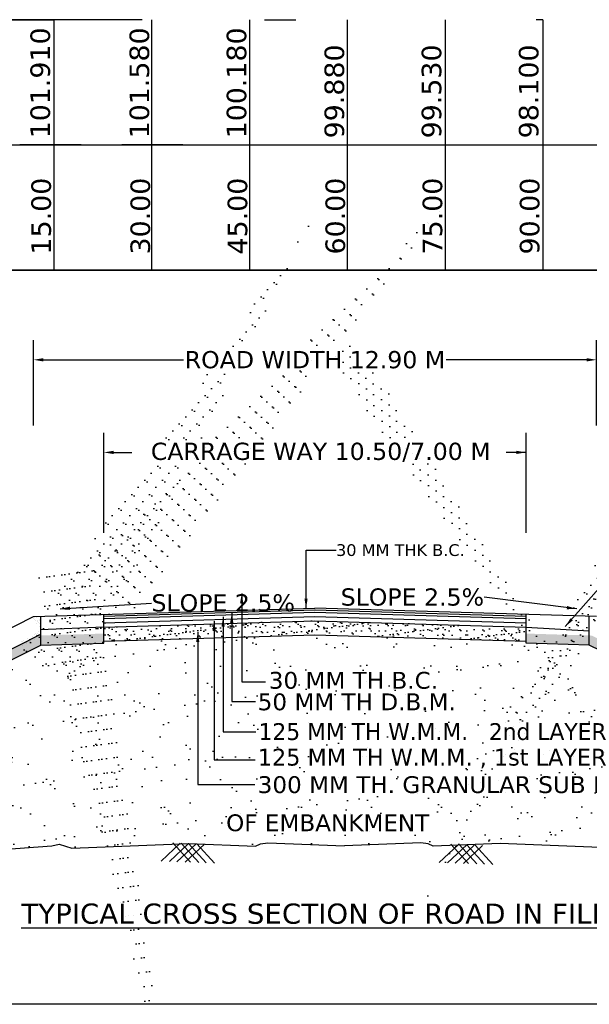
# Model space of a CAD drawing. Header units: feet. Extents: x -7746059455 to -3872100920, y -13315170765 to -6657279710.
# Tile 20 of 34: x -3872830649 to -3872821915, y -6657357375 to -6657342273. Entities that reach past the tile are written whole.
import ezdxf

# ---------------------------------------------------------------- set-up
doc = ezdxf.new("R2010")
doc.units = ezdxf.units.FT
doc.header["$MEASUREMENT"] = 0
doc.header["$PDMODE"] = 34
doc.header["$PDSIZE"] = 40
for name, color, linetype in [('CHAINAGE', 7, 'Continuous'), ('TEX', 6, 'Continuous'), ('TEXT', 7, 'Continuous')]:
    doc.layers.add(name, color=color, linetype=linetype)
doc.styles.get("Standard").update_dxf_attribs({"font": 'verdana.ttf', "height": 264})
doc.dimstyles.new('Copy of ISO-25--------4', dxfattribs={"dimtxt": 200, "dimasz": 150, "dimexe": 300, "dimexo": 300, "dimgap": 0.02, "dimtad": 0, "dimtih": 1, "dimtoh": 1, "dimdec": 0, "dimlfac": 4, "dimdsep": 46, "dimtxsty": 'Standard', "dimcen": 150, "dimclrd": 1, "dimclre": 1, "dimclrt": 1, "dimadec": 0, "dimazin": 0, "dimtfac": 1, "dimtdec": 0, "dimtmove": 2, "dimatfit": 3, "dimfxl": 300, "dimarcsym": 0})
pattern_1 = [(37.5, (-3870558680.03, -6673011331.45), (-5.4381086, 166.3393916), [0, -131.2189933, 0, -146.7580846, 0, -140.2834632]), (7.5, (-3870558680.03, -6673011331.45), (152.781788, 243.63103), [0, -70.7891938, 0, -118.2697505, 0, -45.3223497]), (327.5, (-3870558786.22, -6673011331.45), (268.8385264, 0.4885364), [0, -43.1641425, 0, -155.3909131, 0, -202.8714699]), (317.5, (-3870558786.22, -6673011331.45), (259.5137545, 75.7682264), [0, -21.5820713, 0, -101.8673764, 0, -116.5431848])]
pattern_2 = [(37.5, (1123456713.49, 1930521742.24), (-5.4381085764, 166.3393916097), [0, -131.2189933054, 0, -146.7580846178, 0, -140.2834632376]), (7.5, (1123456713.5, 1930521742.24), (152.7817879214, 243.6310300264), [0, -70.7891937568, 0, -118.269750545, 0, -45.3223496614]), (327.5, (1123456607.31, 1930521742.24), (268.8385263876, 0.488536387), [0, -43.1641425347, 0, -155.3909131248, 0, -202.8714699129]), (317.5, (1123456607.3, 1930521742.24), (259.513754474, 75.768226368), [0, -21.5820712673, 0, -101.8673763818, 0, -116.5431848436])]

# ---------------------------------------------------------------- blocks, each defined once
blk = doc.blocks.new('*D82')
at = {"layer": 'Defpoints', "color": 0, "ltscale": 20, "transparency": 16777216}
for p in [(-3872821805.148767, -6657347490.012594), (-3872830437.977274, -6657348797.555638), (-3872821805.148767, -6657348797.555638)]:
    blk.add_point(p, dxfattribs=at)
at = {"layer": 'TEX', "color": 0, "lineweight": -2, "ltscale": 20, "transparency": 16777216}
for p, q in [((-3872830437.977274, -6657348497.555638), (-3872830437.977274, -6657347190.012594)), ((-3872821805.148767, -6657348497.555638), (-3872821805.148767, -6657347190.012594)), ((-3872830287.977274, -6657347490.012594), (-3872828135.62466, -6657347490.012594)), ((-3872821955.148767, -6657347490.012594), (-3872824107.501382, -6657347490.012594))]:
    blk.add_line(p, q, dxfattribs=at)
at = {"layer": 'TEX', "color": 0, "ltscale": 20, "transparency": 16777216}
for points in [[(-3872830287.977274, -6657347465.012594), (-3872830287.977274, -6657347515.012594), (-3872830437.977274, -6657347490.012594)], [(-3872821955.148767, -6657347465.012594), (-3872821955.148767, -6657347515.012594), (-3872821805.148767, -6657347490.012594)]]:
    blk.add_solid(points, dxfattribs=at)
at = {"layer": 'TEX', "color": 0, "ltscale": 20, "transparency": 16777216, "insert": (-3872826121.563021, -6657347490.012594), "char_height": 264, "attachment_point": 5}
blk.add_mtext('ROAD WIDTH 12.90 M', dxfattribs=at)

msp = doc.modelspace()

# ---------------------------------------------------------------- hatches: boundary and pattern name
at = {"layer": 'TEX', "ltscale": 20}
h = msp.add_hatch(dxfattribs=at)
h.set_pattern_fill('AR-SAND', scale=86.328285, style=0)
h.set_pattern_definition(pattern_2)
h.paths.add_polyline_path([(-3872830327.326408, -6657351424.044883), (-3872830327.326408, -6657351864.517214), (-3872829358.873712, -6657351835.463637), (-3872829358.873712, -6657351394.991302)])
h = msp.add_hatch(dxfattribs=at)
h.set_pattern_fill('AR-SAND', scale=86.328285, style=0)
h.set_pattern_definition(pattern_2)
h.paths.add_polyline_path([(-3872822884.252331, -6657351394.991303), (-3872822884.25233, -6657351835.463637), (-3872821915.799633, -6657351864.517215), (-3872821915.799633, -6657351424.044884)])
h = msp.add_hatch(dxfattribs=at)
h.set_pattern_fill('AR-SAND', scale=86.328285, style=0)
h.set_pattern_definition(pattern_1)
h.paths.add_polyline_path([(-3872829358.873712, -6657351590.197883), (-3872829358.873712, -6657351805.050649), (-3872826121.56302, -6657351707.931326), (-3872822884.25233, -6657351805.050649), (-3872822884.25233, -6657351589.229937), (-3872826121.56302, -6657351492.110611)])
h = msp.add_hatch(dxfattribs=at)
h.set_pattern_fill('AR-SAND', scale=86.328285, style=0)
h.set_pattern_definition(pattern_1)
h.paths.add_polyline_path([(-3872830327.326408, -6657351864.517204), (-3872829358.873712, -6657351835.463623), (-3872829358.873712, -6657351688.639517), (-3872830364.210029, -6657351718.799603), (-3872836997.262257, -6657355053.436717), (-3872836734.230887, -6657355085.462965)])
h = msp.add_hatch(dxfattribs=at)
h.set_pattern_fill('AR-SAND', scale=345.31314, style=0)
h.set_pattern_definition([(37.5, (-3870558680.03, -6673011331.45), (-21.752434, 665.357566), [0, -524.875973, 0, -587.032338, 0, -561.133853]), (7.5, (-3870558680, -6673011331.45), (611.12715, 974.52412), [0, -283.156775, 0, -473.079002, 0, -181.289399]), (327.5, (-3870559104.77, -6673011331.45), (1075.354106, 1.954146), [0, -172.65657, 0, -621.563652, 0, -811.48588]), (317.5, (-3870559104.8, -6673011331.4), (1038.05502, 303.072905), [0, -86.328285, 0, -407.469506, 0, -466.17274])])
h.paths.add_polyline_path([(-3872824498.814663, -6657354898.743917), (-3872824385.25657, -6657354910.951689), (-3872824306.515622, -6657354950.25994), (-3872823282.007545, -6657354907.103204), (-3872822216.241802, -6657354949.112378), (-3872822190.409175, -6657354925.510579), (-3872822170.662745, -6657354950.908961), (-3872821493.175361, -6657354977.613408), (-3872821299.174497, -6657354919.505221), (-3872821185.983276, -6657354943.571839), (-3872819855.26277, -6657355042.032522), (-3872819399.259406, -6657354935.860192), (-3872818227.802453, -6657355042.032522), (-3872817225.293605, -6657354976.144743), (-3872817217.284581, -6657354968.827351), (-3872817212.261456, -6657354975.288233), (-3872817058.697886, -6657354965.195589), (-3872816653.596869, -6657354930.328215), (-3872815604.426358, -6657355037.436523), (-3872821915.799633, -6657351864.517204), (-3872822884.25233, -6657351835.463623), (-3872822884.25233, -6657351805.050649), (-3872826121.56302, -6657351707.931326), (-3872829358.873712, -6657351805.050649), (-3872829358.873712, -6657351835.463623), (-3872830327.326408, -6657351864.517204), (-3872836734.230887, -6657355085.462965), (-3872836494.162204, -6657355114.693317), (-3872834688.229207, -6657354930.328215), (-3872834283.128193, -6657354965.195589), (-3872833114.023623, -6657355042.032522), (-3872831942.56667, -6657354935.860192), (-3872831486.563307, -6657355042.032522), (-3872830155.842799, -6657354943.571839), (-3872830042.651579, -6657354919.505221), (-3872829848.650716, -6657354977.613408), (-3872829661.849523, -6657354970.250287), (-3872829651.468437, -6657354960.765678), (-3872829644.622391, -6657354969.571247), (-3872828059.818532, -6657354907.103204), (-3872827035.310455, -6657354950.25994), (-3872826956.569507, -6657354910.951689), (-3872826843.011413, -6657354898.743917), (-3872825670.913038, -6657354945.460629)])
h.paths.add_polyline_path([(-3872827517.237516, -6657353928.837563), (-3872824362.178326, -6657353928.837563), (-3872824362.178326, -6657354190.561025), (-3872827517.237516, -6657354190.561025)], flags=24)
h.paths.add_polyline_path([(-3872827973.515125, -6657351922.006094), (-3872823454.630858, -6657351922.006094), (-3872823454.630858, -6657352223.439322), (-3872827973.515125, -6657352223.439322)], flags=24)
h.paths.add_polyline_path([(-3872827962.383219, -6657352231.585188), (-3872823669.931758, -6657352231.585188), (-3872823669.931758, -6657352537.375287), (-3872827962.383219, -6657352537.375287)], flags=24)
h.paths.add_polyline_path([(-3872827973.515125, -6657352646.631598), (-3872823765.960402, -6657352646.631598), (-3872823765.960402, -6657352948.064823), (-3872827973.515125, -6657352948.064823)], flags=24)
h.paths.add_polyline_path([(-3872827973.515125, -6657353022.971245), (-3872823641.851823, -6657353022.971245), (-3872823641.851823, -6657353285.939523), (-3872827973.515125, -6657353285.939523)], flags=24)
h = msp.add_hatch(dxfattribs=at)
h.set_pattern_fill('AR-SAND', scale=86.328285, style=0)
h.set_pattern_definition([(142.5, (-3875093563.09, -6673011331.45), (5.4381086, 166.3393916), [0, -131.2189933, 0, -146.7580846, 0, -140.2834632]), (172.5, (-3875093563.1, -6673011331.45), (-152.781788, 243.63103), [0, -70.7891938, 0, -118.2697505, 0, -45.3223497]), (212.5, (-3875093456.91, -6673011331.45), (-268.8385264, 0.4885364), [0, -43.1641425, 0, -155.3909131, 0, -202.8714699]), (222.5, (-3875093456.9, -6673011331.45), (-259.5137545, 75.7682264), [0, -21.5820713, 0, -101.8673764, 0, -116.5431848])])
h.paths.add_polyline_path([(-3872821915.799633, -6657351864.517204), (-3872822884.25233, -6657351835.463623), (-3872822884.25233, -6657351688.639517), (-3872821878.916011, -6657351718.799603), (-3872815245.863784, -6657355053.436717), (-3872815508.895153, -6657355085.462965)])

# ---------------------------------------------------------------- linework, layer by layer
at = {"layer": 'CHAINAGE', "color": 0}
for p, q in [((-3872834740, -6657344194.083265), (-3872812270.206562, -6657344194.083263)), ((-3872834740, -6657346114.704078), (-3872804626.939802, -6657346114.704082))]:
    msp.add_line(p, q, dxfattribs=at)
msp.add_lwpolyline([(-3872809379.548921, -6657346114.704081), (-3872834740, -6657346114.70408)], dxfattribs=at)
at = {"layer": 'TEX', "color": 0, "ltscale": 20}
for p, q in [((-3872830645.206562, -6657342273.462452), (-3872831895.206562, -6657342273.462452)), ((-3872831626.939803, -6657342273.46245), (-3872830376.939803, -6657342273.46245)), ((-3872831626.939803, -6657342273.462452), (-3872830126.939803, -6657342273.462452)), ((-3872831626.939803, -6657342273.462452), (-3872830126.939803, -6657342273.462452)), ((-3872831625.206562, -6657342273.462452), (-3872830125.206562, -6657342273.462452)), ((-3872828770.206562, -6657342273.462452), (-3872830645.206562, -6657342273.462452)), ((-3872830126.939803, -6657342273.462452), (-3872830126.939803, -6657346114.70408)), ((-3872828626.939803, -6657342273.462452), (-3872828626.939803, -6657346114.70408)), ((-3872827126.939803, -6657342273.462452), (-3872827126.939803, -6657346114.70408)), ((-3872826895.206562, -6657342273.462451), (-3872826416.944684, -6657342273.462452)), ((-3872825626.939803, -6657342273.462452), (-3872825626.939803, -6657346114.70408)), ((-3872824126.939803, -6657342273.462452), (-3872824126.939803, -6657346114.70408)), ((-3872822626.939803, -6657342273.462456), (-3872822726.939803, -6657342273.462456)), ((-3872822626.939803, -6657342273.462452), (-3872822626.939803, -6657346114.70408)), ((-3872829707.706563, -6657344194.083266), (-3872830645.206563, -6657344194.083266)), ((-3872828145.206562, -6657344194.083265), (-3872829082.706563, -6657344194.083265)), ((-3872830645.206562, -6657346114.70408), (-3872831895.206562, -6657346114.704082)), ((-3872828770.206562, -6657346114.704082), (-3872830645.206562, -6657346114.704082)), ((-3872822884.25233, -6657348910.012584), (-3872823190, -6657348910.012584))]:
    msp.add_line(p, q, dxfattribs=at)
at = {"layer": 'TEX', "color": 7, "ltscale": 20}
for p, q in [((-3872829358.873712, -6657350142.266365), (-3872829358.873712, -6657348610.012584)), ((-3872822884.25233, -6657350142.266365), (-3872822884.25233, -6657348610.012584)), ((-3872829208.873712, -6657348910.012584), (-3872828930, -6657348910.012584)), ((-3872823034.25233, -6657348910.012584), (-3872823034.27233, -6657348910.012584)), ((-3872830437.977275, -6657351427.36441), (-3872826121.56302, -6657351297.871983)), ((-3872829360.076882, -6657351419.63186), (-3872826122.766191, -6657351322.512537)), ((-3872829358.873712, -6657351459.737517), (-3872826121.56302, -6657351362.618197)), ((-3872829358.873712, -6657351835.463637), (-3872829358.873712, -6657351394.991303)), ((-3872821805.148768, -6657351427.36441), (-3872826121.56302, -6657351297.871983)), ((-3872826121.56302, -6657351362.618197), (-3872822884.25233, -6657351459.737517)), ((-3872826120.359851, -6657351322.512537), (-3872822883.049161, -6657351419.63186)), ((-3872822884.25233, -6657351835.463637), (-3872822884.25233, -6657351394.991303)), ((-3872837438.364198, -6657354946.671846), (-3872830437.977275, -6657351427.36441)), ((-3872830432.429147, -6657351456.697685), (-3872830432.429147, -6657351456.697685)), ((-3872830421.248582, -6657351449.259333), (-3872830421.248582, -6657351449.259333)), ((-3872830415.775887, -6657351470.425569), (-3872830415.775887, -6657351470.425569)), ((-3872830409.741651, -6657351480.992315), (-3872830409.741651, -6657351480.992315)), ((-3872830397.941461, -6657351528.127435), (-3872830397.941461, -6657351528.127435)), ((-3872830390.504411, -6657351445.246304), (-3872830390.504411, -6657351445.246304)), ((-3872830383.404211, -6657351493.569398), (-3872830383.404211, -6657351493.569398)), ((-3872830376.395991, -6657351501.774965), (-3872830376.395991, -6657351501.774965)), ((-3872830355.824165, -6657351519.845955), (-3872830355.824165, -6657351519.845955)), ((-3872830350.609029, -6657351480.476274), (-3872830350.609029, -6657351480.476274)), ((-3872830343.317209, -6657351540.505248), (-3872830343.317209, -6657351540.505248)), ((-3872830341.410404, -6657351494.828097), (-3872830341.410404, -6657351494.828097)), ((-3872830327.948718, -6657351480.278522), (-3872830327.948718, -6657351480.278522)), ((-3872830327.326408, -6657351864.517215), (-3872830327.326408, -6657351424.044885)), ((-3872829358.873712, -6657351524.483732), (-3872826121.56302, -6657351427.36441)), ((-3872829358.873712, -6657351589.229944), (-3872826121.56302, -6657351492.110625)), ((-3872826121.56302, -6657351427.36441), (-3872822884.25233, -6657351524.483732)), ((-3872826121.56302, -6657351492.110625), (-3872822884.25233, -6657351589.229944)), ((-3872821920.805799, -6657351466.474997), (-3872821920.805799, -6657351466.474997)), ((-3872821915.799633, -6657351864.517215), (-3872821915.799633, -6657351424.044883)), ((-3872836997.262257, -6657355053.436728), (-3872830336.395998, -6657351704.816654)), ((-3872830414.756972, -6657351702.649234), (-3872830414.756972, -6657351702.649234)), ((-3872830412.815557, -6657351693.889698), (-3872830412.815557, -6657351693.889698)), ((-3872830392.096662, -6657351702.45148), (-3872830392.096662, -6657351702.45148)), ((-3872830372.919496, -6657351693.485961), (-3872830372.919496, -6657351693.485961)), ((-3872830360.948065, -6657351697.849572), (-3872830360.948065, -6657351697.849572)), ((-3872830356.703413, -6657351702.142607), (-3872830356.703413, -6657351702.142607)), ((-3872830356.284504, -6657351660.59036), (-3872830356.284504, -6657351660.59036)), ((-3872830353.939846, -6657351706.05514), (-3872830353.939846, -6657351706.05514)), ((-3872830348.847454, -6657351577.709229), (-3872830348.847454, -6657351577.709229)), ((-3872829358.873712, -6657351589.229944), (-3872830334.395967, -6657351631.376153)), ((-3872830334.395967, -6657351631.376153), (-3872830334.395967, -6657351631.376153)), ((-3872830324.089908, -6657351591.051421), (-3872830324.089908, -6657351591.051421)), ((-3872829358.873712, -6657351805.050657), (-3872826121.56302, -6657351707.93134)), ((-3872826121.56302, -6657351707.93134), (-3872822884.25233, -6657351805.050657)), ((-3872822884.25233, -6657351589.229944), (-3872821914.655707, -6657351648.896082)), ((-3872821922.523648, -6657351693.736235), (-3872821922.523648, -6657351693.736235)), ((-3872821919.303864, -6657351690.189658), (-3872821919.303864, -6657351690.189658)), ((-3872821914.655707, -6657351648.896082), (-3872821914.655707, -6657351648.896082)), ((-3872836734.230887, -6657355085.462976), (-3872830327.326408, -6657351864.517215)), ((-3872830622.610222, -6657351815.269712), (-3872830622.610222, -6657351815.269712)), ((-3872830599.94991, -6657351815.07196), (-3872830599.94991, -6657351815.07196)), ((-3872830593.008296, -6657351800.031328), (-3872830593.008296, -6657351800.031328)), ((-3872830564.556661, -6657351814.76309), (-3872830564.556661, -6657351814.76309)), ((-3872830558.433755, -6657351822.158262), (-3872830558.433755, -6657351822.158262)), ((-3872830549.829893, -6657351832.672179), (-3872830549.829893, -6657351832.672179)), ((-3872830542.821673, -6657351840.877746), (-3872830542.821673, -6657351840.877746)), ((-3872830536.477242, -6657351766.731997), (-3872830536.477242, -6657351766.731997)), ((-3872830505.424037, -6657351814.247046), (-3872830505.424037, -6657351814.247046)), ((-3872830501.591648, -6657351775.149131), (-3872830501.591648, -6657351775.149131)), ((-3872830484.938391, -6657351788.877018), (-3872830484.938391, -6657351788.877018)), ((-3872830480.68877, -6657351812.370447), (-3872830480.68877, -6657351812.370447)), ((-3872830454.267665, -6657351766.573765), (-3872830454.267665, -6657351766.573765)), ((-3872830446.414864, -6657351726.767208), (-3872830446.414864, -6657351726.767208)), ((-3872830420.252608, -6657351776.770829), (-3872830420.252608, -6657351776.770829)), ((-3872830363.721551, -6657351743.471489), (-3872830363.721551, -6657351743.471489)), ((-3872830327.326408, -6657351864.517215), (-3872829358.873712, -6657351835.463637)), ((-3872821915.799633, -6657351864.517215), (-3872822884.25233, -6657351835.463637)), ((-3872821917.37476, -6657351732.065779), (-3872821917.37476, -6657351732.065779)), ((-3872815604.426358, -6657355037.436536), (-3872821915.799633, -6657351864.517215)), ((-3872830613.610541, -6657351870.540185), (-3872830613.610541, -6657351870.540185)), ((-3872828481.116704, -6657355178.901643), (-3872828187.67975, -6657354902.244487)), ((-3872828353.255485, -6657355183.760369), (-3872828059.818532, -6657354907.103215)), ((-3872828030.718862, -6657355196.016759), (-3872828302.313966, -6657354897.888389)), ((-3872828238.621269, -6657355188.116467), (-3872827945.184312, -6657354911.459314)), ((-3872827902.857643, -6657355200.875486), (-3872828174.45275, -6657354902.747115)), ((-3872828110.760051, -6657355192.97519), (-3872827817.323095, -6657354916.318046)), ((-3872827788.223425, -6657355205.231586), (-3872828059.818532, -6657354907.103215)), ((-3872827660.362211, -6657355210.090312), (-3872827931.957313, -6657354911.961941)), ((-3872824215.559758, -6657355200.480007), (-3872823922.122804, -6657354923.822858)), ((-3872824087.698537, -6657355205.338737), (-3872823794.261584, -6657354928.681586)), ((-3872823765.161913, -6657355217.595126), (-3872824036.75702, -6657354919.466757)), ((-3872823973.064321, -6657355209.694837), (-3872823679.627365, -6657354933.037686)), ((-3872823637.300697, -6657355222.453854), (-3872823908.895804, -6657354924.325483)), ((-3872823845.203104, -6657355214.553561), (-3872823551.766149, -6657354937.89641)), ((-3872823522.666479, -6657355226.809956), (-3872823794.261584, -6657354928.681586)), ((-3872823394.805261, -6657355231.668683), (-3872823666.400366, -6657354933.540309))]:
    msp.add_line(p, q, dxfattribs=at)
at = {"layer": 'TEX', "color": 0, "ltscale": 20}
msp.add_lwpolyline([(-3872783733.785247, -6657357374.704073), (-3872844550, -6657357374.704073), (-3872844550, -6657322720), (-3872783733.785247, -6657322720)], close=True, dxfattribs=at)
at = {"layer": 'TEX', "color": 7, "ltscale": 20}
for points in [[(-3872837421.336372, -6657355099.922275), (-3872837051.777987, -6657355046.798985), (-3872836494.162204, -6657355114.693328), (-3872834688.229207, -6657354930.328226), (-3872834283.128193, -6657354965.195601), (-3872833114.023623, -6657355042.032534), (-3872831942.56667, -6657354935.8602), (-3872831486.563307, -6657355042.032534), (-3872830155.842799, -6657354943.571851), (-3872830042.651579, -6657354919.505235), (-3872829848.650716, -6657354977.613421), (-3872828059.818532, -6657354907.103215), (-3872827035.310455, -6657354950.259954), (-3872826956.569507, -6657354910.951696), (-3872826843.011413, -6657354898.743929), (-3872825670.913038, -6657354945.460642)], [(-3872814823.098562, -6657355111.702298), (-3872814847.663873, -6657355114.693328), (-3872816653.596869, -6657354930.328226), (-3872817058.697886, -6657354965.195601), (-3872818227.802453, -6657355042.032534), (-3872819399.259406, -6657354935.8602), (-3872819855.26277, -6657355042.032534), (-3872821185.983276, -6657354943.571851), (-3872821299.174497, -6657354919.505235), (-3872821493.175361, -6657354977.613421), (-3872823282.007545, -6657354907.103215), (-3872824306.515622, -6657354950.259954), (-3872824385.25657, -6657354910.951696), (-3872824498.814663, -6657354898.743929), (-3872825670.913038, -6657354945.460642)]]:
    msp.add_lwpolyline(points, dxfattribs=at)
for points in [[(-3872829208.873712, -6657348885.012584), (-3872829208.873712, -6657348935.012584), (-3872829358.873712, -6657348910.012584)], [(-3872823034.25233, -6657348885.012584), (-3872823034.25233, -6657348935.012584), (-3872822884.25233, -6657348910.012584)]]:
    msp.add_solid(points, dxfattribs=at)

# ---------------------------------------------------------------- texts
at = {"layer": 'CHAINAGE', "color": 0}
for s, p in [('101.910', (-3872830184.953885, -6657344093.29661)), ('101.580', (-3872828664.953885, -6657344093.29661)), ('100.180', (-3872827174.953885, -6657344093.29661)), ('99.880', (-3872825674.953885, -6657344093.29661)), ('99.530', (-3872824184.953885, -6657344093.29661)), ('98.100', (-3872822694.953885, -6657344093.29661))]:
    msp.add_text(s, height=300, rotation=90, dxfattribs=at).set_placement(p)
at = {"layer": 'CHAINAGE', "color": 0, "char_height": 300, "width": 1234.1875, "attachment_point": 7, "rotation": 90}
for s, insert in [('15.00', (-3872830164.654556, -6657345874.70408)), ('30.00', (-3872828644.654556, -6657345874.70408)), ('45.00', (-3872827154.654556, -6657345874.70408)), ('60.00', (-3872825654.654556, -6657345874.70408)), ('75.00', (-3872824164.654556, -6657345874.70408)), ('90.00', (-3872822674.654556, -6657345874.70408))]:
    msp.add_mtext(s, dxfattribs=dict(at, insert=insert))
at = {"layer": 'TEX', "color": 7, "ltscale": 20}
for s, insert, char_height, attachment_point in [('CARRAGE WAY 10.50/7.00 M', (-3872826032.570853, -6657348910.012584), 264, 5), ('30 MM THK B.C.', (-3872825798.344198, -6657350410.012583), 180, 4), ('SLOPE 2.5%', (-3872828628.344198, -6657351220.012583), 264, 4), ('SLOPE 2.5%', (-3872823528.384198, -6657351130.012583), 264, 6)]:
    msp.add_mtext(s, dxfattribs=dict(at, insert=insert, char_height=char_height, attachment_point=attachment_point))
at = {"layer": 'TEX', "color": 7, "ltscale": 20, "char_height": 257.9890176, "attachment_point": 1}
for s, insert, width in [('30 MM TH B.C.', (-3872826829.600163, -6657352276.503337), 6146.08071183), ('50 MM TH D.B.M.', (-3872826999.600163, -6657352606.503337), 6146.08071183), ('125 MM TH W.M.M.   2nd LAYER', (-3872826988.468261, -6657353062.52598), 17845.6610813), ('125 MM TH W.M.M. , 1st LAYER', (-3872826999.600163, -6657353455.050451), 17845.6610813), ('300 MM TH. GRANULAR SUB BASE IN FULL WIDTH', (-3872826999.600163, -6657353876.535879), 17845.6610813), (' OF EMBANKMENT', (-3872827596.522432, -6657354461.471686), 17845.6610813)]:
    msp.add_mtext(s, dxfattribs=dict(at, insert=insert, width=width))
at = {"layer": 'TEXT', "color": 0, "insert": (-3872825748.545185, -6657355829.274429), "char_height": 309.58682112, "width": 18387.75150889, "attachment_point": 2}
msp.add_mtext('{\\LTYPICAL CROSS SECTION OF ROAD IN FILLING}', dxfattribs=at)

# ---------------------------------------------------------------- dimensions: what is measured, and where the dimension line sits
at = {"layer": 'TEX', "color": 7, "ltscale": 20}
dim = msp.add_linear_dim(base=(-3872821805.148767, -6657347490.012594), p1=(-3872830437.977274, -6657348797.555638), p2=(-3872821805.148767, -6657348797.555638), text='ROAD WIDTH 12.90 M', dimstyle='Copy of ISO-25--------4', override={"dimclrd": 0, "dimclre": 0, "dimclrt": 0}, dxfattribs=at)
dim.commit()
dim.dimension.update_dxf_attribs({"geometry": '*D82', "text_midpoint": (-3872826121.563021, -6657347490.012594)})

# ---------------------------------------------------------------- leaders
at = {"layer": 'TEX', "color": 7, "ltscale": 20, "annotation_type": 0, "has_hookline": 1}
for points, hookline_direction, text_width in [([(-3872826258.305348, -6657351301.974253), (-3872826258.305348, -6657350410.012583), (-3872825798.364198, -6657350410.012583)], 0, 1975.285426), ([(-3872830028.364198, -6657351310.012583), (-3872828628.364198, -6657351220.012583)], 0, 2246.748153), ([(-3872822108.364198, -6657351310.012583), (-3872823528.364198, -6657351130.012583)], 1, 2246.748153)]:
    msp.add_leader(points, dimstyle='Copy of ISO-25--------4', override={"dimclrd": 0, "dimclre": 0, "dimclrt": 0}, dxfattribs=dict(at, hookline_direction=hookline_direction, text_width=text_width))
at = {"layer": 'TEX', "color": 7, "ltscale": 20}
for points in [[(-3872822283.725936, -6657351582.313285), (-3872821498.607668, -6657350688.417411), (-3872820683.168299, -6657350688.417411)], [(-3872827245.194814, -6657351073.534075), (-3872827245.194814, -6657352430), (-3872826880, -6657352430)], [(-3872827397.333172, -6657351374.188887), (-3872827397.333172, -6657352730.654812), (-3872827032.138358, -6657352730.654812)], [(-3872827667.424836, -6657351497.948751), (-3872827667.424836, -6657353626.4878), (-3872827040.507768, -6657353626.4878)], [(-3872827529.993305, -6657351431.754188), (-3872827529.993305, -6657353195.849282), (-3872827029.375863, -6657353195.849282)], [(-3872827918.880859, -6657351666.121639), (-3872827918.880859, -6657354002.827448), (-3872827042.989449, -6657354002.827448)]]:
    msp.add_leader(points, dimstyle='Copy of ISO-25--------4', override={"dimclrd": 0, "dimclre": 0, "dimclrt": 0}, dxfattribs=at)

doc.saveas('drawing.dxf')
